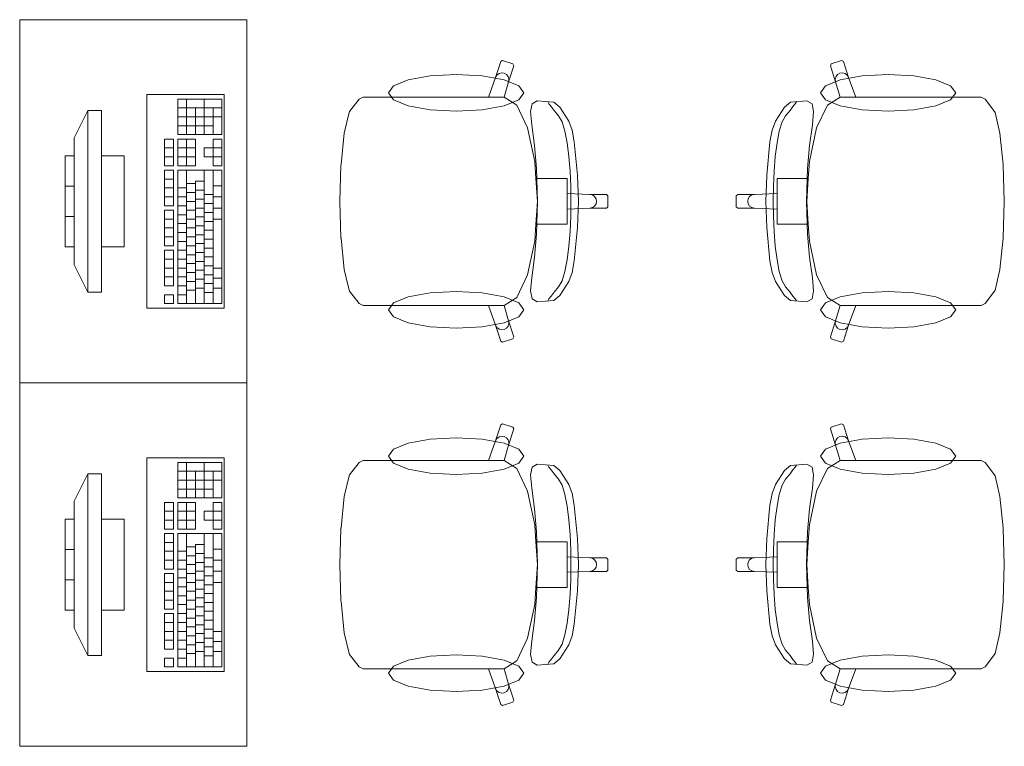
# Model space of a CAD drawing. Header units: millimetres. Extents: x -34676 to 172266, y 39940 to 476087.
# Tile 187 of 256: x 37997 to 40165, y 353093 to 354693. Entities that reach past the tile are written whole.
import ezdxf

# ---------------------------------------------------------------- set-up
doc = ezdxf.new("R2010")
doc.units = ezdxf.units.MM
doc.header["$MEASUREMENT"] = 0
doc.layers.add('#podkład', color=252, linetype='Continuous')
doc.layers.add('Wnętrze - Umeblowanie', color=7, linetype='Continuous')

# ---------------------------------------------------------------- blocks, each defined once
blk = doc.blocks.new('kjghgg')
at = {"layer": 'Wnętrze - Umeblowanie', "color": 252, "linetype": 'Continuous', "lineweight": 13, "ltscale": 100}
for p, q in [((-106388.6, 479180.1), (-106388.6, 479980.1)), ((-106388.6, 479980.1), (-105888.6, 479980.1)), ((-105888.6, 479980.1), (-105888.6, 479180.1)), ((-105340.7, 479852.8), (-105329.3, 479888.2)), ((-105329.3, 479888.2), (-105325.5, 479890.1)), ((-105325.5, 479890.1), (-105302.8, 479882.6)), ((-105302.8, 479882.6), (-105300.8, 479878.8)), ((-104601.6, 479882.6), (-104603.6, 479878.8)), ((-104578.9, 479890.1), (-104601.6, 479882.6)), ((-104575.1, 479888.2), (-104578.9, 479890.1)), ((-104563.7, 479852.8), (-104575.1, 479888.2)), ((-105337.8, 479857.9), (-105333.3, 479861.5)), ((-105333.3, 479861.5), (-105327.6, 479863.1)), ((-105327.6, 479863.1), (-105321.8, 479862.5)), ((-105321.8, 479862.5), (-105316.8, 479859.6)), ((-105300.8, 479878.8), (-105312.2, 479843.4)), ((-104603.6, 479878.8), (-104592.2, 479843.4)), ((-104582.6, 479862.5), (-104587.7, 479859.6)), ((-104576.8, 479863.1), (-104582.6, 479862.5)), ((-104571.2, 479861.5), (-104576.8, 479863.1)), ((-104566.6, 479857.9), (-104571.2, 479861.5)), ((-105565.4, 479834.5), (-105533.1, 479847.6)), ((-105533.1, 479847.6), (-105484.7, 479856.3)), ((-105484.7, 479856.3), (-105427.7, 479859.4)), ((-105427.7, 479859.4), (-105370.7, 479856.3)), ((-105370.7, 479856.3), (-105322.3, 479847.6)), ((-105356.4, 479809.4), (-105340.7, 479852.8)), ((-105340.7, 479852.8), (-105337.8, 479857.9)), ((-105322.3, 479847.6), (-105290, 479834.5)), ((-105312.2, 479843.4), (-105321.9, 479809.3)), ((-105316.8, 479859.6), (-105313.1, 479854.9)), ((-105313.1, 479854.9), (-105311.6, 479849.3)), ((-105311.6, 479849.3), (-105312.2, 479843.4)), ((-104582.1, 479847.6), (-104614.4, 479834.5)), ((-104591.3, 479854.9), (-104592.9, 479849.3)), ((-104592.9, 479849.3), (-104592.2, 479843.4)), ((-104592.2, 479843.4), (-104582.5, 479809.3)), ((-104587.7, 479859.6), (-104591.3, 479854.9)), ((-104533.7, 479856.3), (-104582.1, 479847.6)), ((-104563.7, 479852.8), (-104566.6, 479857.9)), ((-104548, 479809.4), (-104563.7, 479852.8)), ((-104476.7, 479859.4), (-104533.7, 479856.3)), ((-104419.7, 479856.3), (-104476.7, 479859.4)), ((-104371.3, 479847.6), (-104419.7, 479856.3)), ((-104339, 479834.5), (-104371.3, 479847.6)), ((-105576.7, 479819.1), (-105565.4, 479834.5)), ((-105565.4, 479803.7), (-105576.7, 479819.1)), ((-105290, 479834.5), (-105278.7, 479819.1)), ((-105278.7, 479819.1), (-105290, 479803.7)), ((-104614.4, 479834.5), (-104625.7, 479819.1)), ((-104625.7, 479819.1), (-104614.4, 479803.7)), ((-104327.7, 479819.1), (-104339, 479834.5)), ((-104339, 479803.7), (-104327.7, 479819.1)), ((-105938.6, 479815.1), (-106108.6, 479815.1)), ((-106108.6, 479815.1), (-106108.6, 479345.1)), ((-105943.5, 479805.3), (-106040.5, 479805.3)), ((-106040.5, 479805.3), (-106040.5, 479727)), ((-106021.1, 479727), (-106021.1, 479805.3)), ((-105982.3, 479727), (-105982.3, 479805.3)), ((-105943.5, 479727), (-105943.5, 479805.3)), ((-105938.6, 479345.1), (-105938.6, 479815.1)), ((-105662.4, 479778), (-105641.2, 479804.8)), ((-105641.2, 479804.8), (-105632.6, 479809.4)), ((-105632.6, 479809.4), (-105601.6, 479809.4)), ((-105601.6, 479809.4), (-105565.5, 479809.4)), ((-105565.5, 479809.4), (-105356.4, 479809.4)), ((-105533.1, 479790.7), (-105565.4, 479803.7)), ((-105322.1, 479809.4), (-105356.4, 479809.4)), ((-105290, 479803.7), (-105322.3, 479790.7)), ((-105322.1, 479809.4), (-105321.9, 479809.3)), ((-105321.9, 479809.3), (-105294.1, 479791.9)), ((-105260.5, 479794.8), (-105249, 479801.5)), ((-105249, 479801.5), (-105212.9, 479798.2)), ((-105223.4, 479795.1), (-105226.1, 479798.9)), ((-105212.9, 479798.2), (-105199.7, 479787.7)), ((-104691.5, 479798.2), (-104704.7, 479787.7)), ((-104655.4, 479801.5), (-104691.5, 479798.2)), ((-104681, 479795.1), (-104678.4, 479798.9)), ((-104643.9, 479794.8), (-104655.4, 479801.5)), ((-104614.4, 479803.7), (-104582.1, 479790.7)), ((-104582.5, 479809.3), (-104610.3, 479791.9)), ((-104582.3, 479809.4), (-104582.5, 479809.3)), ((-104582.3, 479809.4), (-104548, 479809.4)), ((-104338.9, 479809.4), (-104548, 479809.4)), ((-104371.3, 479790.7), (-104339, 479803.7)), ((-104302.9, 479809.4), (-104338.9, 479809.4)), ((-104271.8, 479809.4), (-104302.9, 479809.4)), ((-104263.2, 479804.8), (-104271.8, 479809.4)), ((-104242.1, 479778), (-104263.2, 479804.8)), ((-106238.6, 479780.1), (-106268.6, 479720.1)), ((-106208.6, 479780.1), (-106238.6, 479780.1)), ((-106238.6, 479780.1), (-106238.6, 479380.1)), ((-106208.6, 479380.1), (-106208.6, 479780.1)), ((-105943.5, 479785.7), (-106040.5, 479785.7)), ((-106001.7, 479727), (-106001.7, 479785.7)), ((-105962.9, 479727), (-105962.9, 479785.7)), ((-105673.9, 479730), (-105663.2, 479775.9)), ((-105663.2, 479775.9), (-105662.4, 479778)), ((-105484.7, 479781.9), (-105533.1, 479790.7)), ((-105427.7, 479778.9), (-105484.7, 479781.9)), ((-105370.7, 479781.9), (-105427.7, 479778.9)), ((-105322.3, 479790.7), (-105370.7, 479781.9)), ((-105294.1, 479791.9), (-105270.3, 479742.2)), ((-105263.6, 479777.6), (-105260.5, 479794.8)), ((-105261, 479748.7), (-105263.6, 479777.6)), ((-105218.3, 479788.9), (-105223.4, 479795.1)), ((-105212.1, 479779.8), (-105218.3, 479788.9)), ((-105202.1, 479768.1), (-105212.1, 479779.8)), ((-105199.7, 479787.7), (-105179.6, 479756.6)), ((-104704.7, 479787.7), (-104724.8, 479756.6)), ((-104702.3, 479768.1), (-104692.3, 479779.8)), ((-104692.3, 479779.8), (-104686.1, 479788.9)), ((-104686.1, 479788.9), (-104681, 479795.1)), ((-104640.8, 479777.6), (-104643.9, 479794.8)), ((-104643.4, 479748.7), (-104640.8, 479777.6)), ((-104610.3, 479791.9), (-104634.1, 479742.2)), ((-104582.1, 479790.7), (-104533.7, 479781.9)), ((-104533.7, 479781.9), (-104476.7, 479778.9)), ((-104476.7, 479778.9), (-104419.7, 479781.9)), ((-104419.7, 479781.9), (-104371.3, 479790.7)), ((-104241.2, 479775.9), (-104242.1, 479778)), ((-104230.5, 479730), (-104241.2, 479775.9)), ((-105943.5, 479766.2), (-106040.5, 479766.2)), ((-105194.4, 479754.9), (-105202.1, 479768.1)), ((-105188.1, 479734.6), (-105194.4, 479754.9)), ((-105179.6, 479756.6), (-105172.4, 479736.7)), ((-104724.8, 479756.6), (-104732, 479736.7)), ((-104716.3, 479734.6), (-104710, 479754.9)), ((-104710, 479754.9), (-104702.3, 479768.1)), ((-105962.9, 479746.6), (-106040.5, 479746.6)), ((-105270.3, 479742.2), (-105254.4, 479667.9)), ((-105255.1, 479703.3), (-105261, 479748.7)), ((-105183.2, 479708.6), (-105188.1, 479734.6)), ((-105172.4, 479736.7), (-105167.6, 479710.8)), ((-104732, 479736.7), (-104736.8, 479710.8)), ((-104721.2, 479708.6), (-104716.3, 479734.6)), ((-104634.1, 479742.2), (-104650, 479667.9)), ((-104649.3, 479703.3), (-104643.4, 479748.7)), ((-106268.6, 479440.1), (-106268.6, 479720.1)), ((-106050.2, 479717.2), (-106069.6, 479717.2)), ((-106069.6, 479717.2), (-106069.6, 479658.4)), ((-106050.2, 479658.4), (-106050.2, 479717.2)), ((-106040.5, 479727), (-105943.5, 479727)), ((-106001.7, 479717.2), (-106040.5, 479717.2)), ((-106040.5, 479717.2), (-106040.5, 479658.4)), ((-106021.1, 479658.4), (-106021.1, 479717.2)), ((-106001.7, 479658.4), (-106001.7, 479717.2)), ((-105943.5, 479717.2), (-105962.9, 479717.2)), ((-105962.9, 479717.2), (-105962.9, 479697.6)), ((-105943.5, 479658.4), (-105943.5, 479717.2)), ((-105681.1, 479661.2), (-105673.9, 479730)), ((-105167.6, 479710.8), (-105160.6, 479637.6)), ((-104736.8, 479710.8), (-104743.8, 479637.6)), ((-104223.3, 479661.2), (-104230.5, 479730)), ((-106050.2, 479697.6), (-106069.6, 479697.6)), ((-106001.7, 479697.6), (-106040.5, 479697.6)), ((-105962.9, 479697.6), (-105982.3, 479697.6)), ((-105982.3, 479697.6), (-105982.3, 479678)), ((-105943.5, 479697.6), (-105962.9, 479697.6)), ((-105962.9, 479678), (-105962.9, 479697.6)), ((-105250.5, 479652.4), (-105255.1, 479703.3)), ((-105179.5, 479678.7), (-105183.2, 479708.6)), ((-104724.9, 479678.7), (-104721.2, 479708.6)), ((-104653.9, 479652.4), (-104649.3, 479703.3)), ((-106268.6, 479680.1), (-106288.6, 479680.1)), ((-106288.6, 479680.1), (-106288.6, 479480.1)), ((-106268.6, 479480.1), (-106268.6, 479680.1)), ((-106158.6, 479680.1), (-106208.6, 479680.1)), ((-106208.6, 479680.1), (-106208.6, 479480.1)), ((-106158.6, 479480.1), (-106158.6, 479680.1)), ((-106050.2, 479678), (-106069.6, 479678)), ((-106001.7, 479678), (-106040.5, 479678)), ((-105982.3, 479678), (-105962.9, 479678)), ((-105962.9, 479678), (-105962.9, 479658.4)), ((-105943.5, 479678), (-105962.9, 479678)), ((-105254.4, 479667.9), (-105252, 479630.4)), ((-105176.9, 479646.2), (-105179.5, 479678.7)), ((-104727.5, 479646.2), (-104724.9, 479678.7)), ((-104650, 479667.9), (-104652.4, 479630.4)), ((-106069.6, 479658.4), (-106050.2, 479658.4)), ((-106050.2, 479648.7), (-106069.6, 479648.7)), ((-106069.6, 479648.7), (-106069.6, 479570.3)), ((-106050.2, 479570.3), (-106050.2, 479648.7)), ((-106040.5, 479658.4), (-106001.7, 479658.4)), ((-105943.5, 479648.7), (-106040.5, 479648.7)), ((-106040.5, 479648.7), (-106040.5, 479354.9)), ((-106021.1, 479354.9), (-106021.1, 479648.7)), ((-105982.3, 479354.9), (-105982.3, 479648.7)), ((-105962.9, 479658.4), (-105943.5, 479658.4)), ((-105962.9, 479354.9), (-105962.9, 479648.7)), ((-105943.5, 479354.9), (-105943.5, 479648.7)), ((-105683.6, 479580.1), (-105681.2, 479660.1)), ((-105681.2, 479660.1), (-105681.1, 479661.2)), ((-105248.2, 479580.1), (-105250.5, 479652.4)), ((-105175.5, 479612.8), (-105176.9, 479646.2)), ((-104728.9, 479612.8), (-104727.5, 479646.2)), ((-104656.3, 479580.1), (-104653.9, 479652.4)), ((-104223.2, 479660.1), (-104223.3, 479661.2)), ((-104220.8, 479580.1), (-104223.2, 479660.1)), ((-106050.2, 479629.1), (-106069.6, 479629.1)), ((-106001.7, 479354.9), (-106001.7, 479624.2)), ((-105982.3, 479624.2), (-106001.7, 479624.2)), ((-105252, 479630.4), (-105248.8, 479580.1)), ((-105252, 479630.4), (-105213.3, 479630.4)), ((-105213.3, 479630.4), (-105183.4, 479630.4)), ((-105183.4, 479630.4), (-105183.4, 479597)), ((-105160.6, 479637.6), (-105158.4, 479580.1)), ((-104743.8, 479637.6), (-104746, 479580.1)), ((-104691.1, 479630.4), (-104721, 479630.4)), ((-104721, 479630.4), (-104721, 479597)), ((-104652.4, 479630.4), (-104691.1, 479630.4)), ((-104652.4, 479630.4), (-104655.6, 479580.1)), ((-106268.6, 479613.4), (-106288.6, 479613.4)), ((-106050.2, 479609.5), (-106069.6, 479609.5)), ((-106021.1, 479609.5), (-106040.5, 479609.5)), ((-106001.7, 479619.3), (-106021.1, 479619.3)), ((-105982.3, 479604.6), (-106001.7, 479604.6)), ((-105943.5, 479614.4), (-105962.9, 479614.4)), ((-105175, 479580.1), (-105175.5, 479612.8)), ((-104729.4, 479580.1), (-104728.9, 479612.8)), ((-106050.2, 479589.9), (-106069.6, 479589.9)), ((-106021.1, 479589.9), (-106040.5, 479589.9)), ((-106001.7, 479599.7), (-106021.1, 479599.7)), ((-106001.7, 479580.1), (-106021.1, 479580.1)), ((-105982.3, 479585), (-106001.7, 479585)), ((-105962.9, 479594.8), (-105982.3, 479594.8)), ((-105943.5, 479589.9), (-105962.9, 479589.9)), ((-105683.6, 479580.1), (-105681.2, 479500.1)), ((-105252, 479529.8), (-105248.8, 479580.1)), ((-105248.2, 479580.1), (-105250.5, 479507.8)), ((-105183.4, 479597), (-105183.4, 479580.1)), ((-105183.4, 479597), (-105133.5, 479595.2)), ((-105183.4, 479563.2), (-105183.4, 479580.1)), ((-105175, 479580.1), (-105175.5, 479547.4)), ((-105160.6, 479522.6), (-105158.4, 479580.1)), ((-105133.5, 479595.2), (-105127.8, 479594.1)), ((-105133.5, 479595.2), (-105096.6, 479595.2)), ((-105127.8, 479594.1), (-105123, 479590.8)), ((-105123, 479590.8), (-105119.7, 479585.9)), ((-105119.7, 479585.9), (-105118.6, 479580.1)), ((-105119.7, 479574.3), (-105118.6, 479580.1)), ((-105096.6, 479595.2), (-105093.6, 479592.2)), ((-105093.6, 479592.2), (-105093.6, 479580.1)), ((-105093.6, 479568), (-105093.6, 479580.1)), ((-104807.8, 479595.2), (-104810.8, 479592.2)), ((-104810.8, 479592.2), (-104810.8, 479580.1)), ((-104810.8, 479568), (-104810.8, 479580.1)), ((-104770.9, 479595.2), (-104807.8, 479595.2)), ((-104784.7, 479585.9), (-104785.8, 479580.1)), ((-104784.7, 479574.3), (-104785.8, 479580.1)), ((-104781.5, 479590.8), (-104784.7, 479585.9)), ((-104776.6, 479594.1), (-104781.5, 479590.8)), ((-104770.9, 479595.2), (-104776.6, 479594.1)), ((-104721, 479597), (-104770.9, 479595.2)), ((-104743.8, 479522.6), (-104746, 479580.1)), ((-104729.4, 479580.1), (-104728.9, 479547.4)), ((-104721, 479597), (-104721, 479580.1)), ((-104721, 479563.2), (-104721, 479580.1)), ((-104656.3, 479580.1), (-104653.9, 479507.8)), ((-104652.4, 479529.8), (-104655.6, 479580.1)), ((-104220.8, 479580.1), (-104223.2, 479500.1)), ((-106069.6, 479570.3), (-106050.2, 479570.3)), ((-106050.2, 479560.5), (-106069.6, 479560.5)), ((-106069.6, 479560.5), (-106069.6, 479482.2)), ((-106050.2, 479482.2), (-106050.2, 479560.5)), ((-106021.1, 479570.3), (-106040.5, 479570.3)), ((-106001.7, 479560.5), (-106021.1, 479560.5)), ((-105982.3, 479565.4), (-106001.7, 479565.4)), ((-105962.9, 479575.2), (-105982.3, 479575.2)), ((-105943.5, 479565.4), (-105962.9, 479565.4)), ((-105183.4, 479563.2), (-105133.5, 479565)), ((-105183.4, 479529.8), (-105183.4, 479563.2)), ((-105133.5, 479565), (-105127.8, 479566.2)), ((-105133.5, 479565), (-105096.6, 479565)), ((-105127.8, 479566.2), (-105123, 479569.4)), ((-105123, 479569.4), (-105119.7, 479574.3)), ((-105096.6, 479565), (-105093.6, 479568)), ((-104807.8, 479565), (-104810.8, 479568)), ((-104770.9, 479565), (-104807.8, 479565)), ((-104781.5, 479569.4), (-104784.7, 479574.3)), ((-104776.6, 479566.2), (-104781.5, 479569.4)), ((-104770.9, 479565), (-104776.6, 479566.2)), ((-104721, 479563.2), (-104770.9, 479565)), ((-104721, 479529.8), (-104721, 479563.2)), ((-106268.6, 479546.8), (-106288.6, 479546.8)), ((-106050.2, 479540.9), (-106069.6, 479540.9)), ((-106021.1, 479550.7), (-106040.5, 479550.7)), ((-106001.7, 479540.9), (-106021.1, 479540.9)), ((-105982.3, 479545.8), (-106001.7, 479545.8)), ((-105962.9, 479555.6), (-105982.3, 479555.6)), ((-105962.9, 479536), (-105982.3, 479536)), ((-105943.5, 479540.9), (-105962.9, 479540.9)), ((-105175.5, 479547.4), (-105176.9, 479514)), ((-104728.9, 479547.4), (-104727.5, 479514)), ((-106050.2, 479521.4), (-106069.6, 479521.4)), ((-106021.1, 479531.2), (-106040.5, 479531.2)), ((-106001.7, 479521.4), (-106021.1, 479521.4)), ((-105982.3, 479526.3), (-106001.7, 479526.3)), ((-105962.9, 479516.5), (-105982.3, 479516.5)), ((-105254.4, 479492.4), (-105252, 479529.8)), ((-105252, 479529.8), (-105213.3, 479529.8)), ((-105213.3, 479529.8), (-105183.4, 479529.8)), ((-105176.9, 479514), (-105179.5, 479481.6)), ((-105167.6, 479449.4), (-105160.6, 479522.6)), ((-104736.8, 479449.4), (-104743.8, 479522.6)), ((-104727.5, 479514), (-104724.9, 479481.6)), ((-104691.1, 479529.8), (-104721, 479529.8)), ((-104652.4, 479529.8), (-104691.1, 479529.8)), ((-104650, 479492.4), (-104652.4, 479529.8)), ((-106050.2, 479501.8), (-106069.6, 479501.8)), ((-106021.1, 479511.6), (-106040.5, 479511.6)), ((-106001.7, 479501.8), (-106021.1, 479501.8)), ((-105982.3, 479506.7), (-106001.7, 479506.7)), ((-105962.9, 479496.9), (-105982.3, 479496.9)), ((-105681.2, 479500.1), (-105681.1, 479499)), ((-105681.1, 479499), (-105673.9, 479430.3)), ((-105270.3, 479418), (-105254.4, 479492.4)), ((-105250.5, 479507.8), (-105255.1, 479456.9)), ((-104653.9, 479507.8), (-104649.3, 479456.9)), ((-104634.1, 479418), (-104650, 479492.4)), ((-104223.3, 479499), (-104230.5, 479430.3)), ((-104223.2, 479500.1), (-104223.3, 479499)), ((-106288.6, 479480.1), (-106268.6, 479480.1)), ((-106208.6, 479480.1), (-106158.6, 479480.1)), ((-106069.6, 479482.2), (-106050.2, 479482.2)), ((-106050.2, 479472.4), (-106069.6, 479472.4)), ((-106069.6, 479472.4), (-106069.6, 479394.1)), ((-106050.2, 479394.1), (-106050.2, 479472.4)), ((-106021.1, 479492), (-106040.5, 479492)), ((-106021.1, 479472.4), (-106040.5, 479472.4)), ((-106001.7, 479482.2), (-106021.1, 479482.2)), ((-105982.3, 479487.1), (-106001.7, 479487.1)), ((-105962.9, 479477.3), (-105982.3, 479477.3)), ((-105179.5, 479481.6), (-105183.2, 479451.6)), ((-104724.9, 479481.6), (-104721.2, 479451.6)), ((-106050.2, 479452.8), (-106069.6, 479452.8)), ((-106021.1, 479452.8), (-106040.5, 479452.8)), ((-106001.7, 479462.6), (-106021.1, 479462.6)), ((-105982.3, 479467.5), (-106001.7, 479467.5)), ((-105962.9, 479457.7), (-105982.3, 479457.7)), ((-105255.1, 479456.9), (-105261, 479411.6)), ((-105183.2, 479451.6), (-105188.1, 479425.6)), ((-105172.4, 479423.5), (-105167.6, 479449.4)), ((-104732, 479423.5), (-104736.8, 479449.4)), ((-104721.2, 479451.6), (-104716.3, 479425.6)), ((-104649.3, 479456.9), (-104643.4, 479411.6)), ((-106238.6, 479380.1), (-106268.6, 479440.1)), ((-106050.2, 479433.2), (-106069.6, 479433.2)), ((-106021.1, 479433.2), (-106040.5, 479433.2)), ((-106001.7, 479443), (-106021.1, 479443)), ((-105982.3, 479447.9), (-106001.7, 479447.9)), ((-105982.3, 479428.3), (-106001.7, 479428.3)), ((-105962.9, 479438.1), (-105982.3, 479438.1)), ((-105943.5, 479433.2), (-105962.9, 479433.2)), ((-105673.9, 479430.3), (-105663.2, 479384.3)), ((-104230.5, 479430.3), (-104241.2, 479384.3)), ((-106050.2, 479413.7), (-106069.6, 479413.7)), ((-106021.1, 479413.7), (-106040.5, 479413.7)), ((-106001.7, 479423.4), (-106021.1, 479423.4)), ((-105982.3, 479408.8), (-106001.7, 479408.8)), ((-105962.9, 479418.5), (-105982.3, 479418.5)), ((-105943.5, 479411.2), (-105962.9, 479411.2)), ((-105294.1, 479368.3), (-105270.3, 479418)), ((-105261, 479411.6), (-105263.6, 479382.7)), ((-105188.1, 479425.6), (-105194.4, 479405.3)), ((-105179.6, 479403.6), (-105172.4, 479423.5)), ((-104724.8, 479403.6), (-104732, 479423.5)), ((-104716.3, 479425.6), (-104710, 479405.3)), ((-104643.4, 479411.6), (-104640.8, 479382.7)), ((-104610.3, 479368.3), (-104634.1, 479418)), ((-106069.6, 479394.1), (-106050.2, 479394.1)), ((-106021.1, 479394.1), (-106040.5, 479394.1)), ((-106001.7, 479403.9), (-106021.1, 479403.9)), ((-106001.7, 479384.3), (-106021.1, 479384.3)), ((-105982.3, 479389.2), (-106001.7, 479389.2)), ((-105962.9, 479399), (-105982.3, 479399)), ((-105943.5, 479389.2), (-105962.9, 479389.2)), ((-105663.2, 479384.3), (-105662.4, 479382.2)), ((-105202.1, 479392.1), (-105212.1, 479380.4)), ((-105194.4, 479405.3), (-105202.1, 479392.1)), ((-105199.7, 479372.6), (-105179.6, 479403.6)), ((-104704.7, 479372.6), (-104724.8, 479403.6)), ((-104710, 479405.3), (-104702.3, 479392.1)), ((-104702.3, 479392.1), (-104692.3, 479380.4)), ((-104241.2, 479384.3), (-104242.1, 479382.2)), ((-106238.6, 479380.1), (-106208.6, 479380.1)), ((-106050.2, 479374.5), (-106069.6, 479374.5)), ((-106069.6, 479374.5), (-106069.6, 479354.9)), ((-106050.2, 479354.9), (-106050.2, 479374.5)), ((-106021.1, 479374.5), (-106040.5, 479374.5)), ((-105962.9, 479379.4), (-105982.3, 479379.4)), ((-105662.4, 479382.2), (-105641.2, 479355.4)), ((-105533.1, 479369.6), (-105565.4, 479356.5)), ((-105484.7, 479378.3), (-105533.1, 479369.6)), ((-105427.7, 479381.4), (-105484.7, 479378.3)), ((-105370.7, 479378.3), (-105427.7, 479381.4)), ((-105322.3, 479369.6), (-105370.7, 479378.3)), ((-105290, 479356.5), (-105322.3, 479369.6)), ((-105321.9, 479351), (-105294.1, 479368.3)), ((-105263.6, 479382.7), (-105260.5, 479365.4)), ((-105260.5, 479365.4), (-105249, 479358.7)), ((-105223.4, 479365.1), (-105226.1, 479361.3)), ((-105218.3, 479371.4), (-105223.4, 479365.1)), ((-105212.1, 479380.4), (-105218.3, 479371.4)), ((-105212.9, 479362), (-105199.7, 479372.6)), ((-104691.5, 479362), (-104704.7, 479372.6)), ((-104692.3, 479380.4), (-104686.1, 479371.4)), ((-104686.1, 479371.4), (-104681, 479365.1)), ((-104681, 479365.1), (-104678.4, 479361.3)), ((-104643.9, 479365.4), (-104655.4, 479358.7)), ((-104640.8, 479382.7), (-104643.9, 479365.4)), ((-104614.4, 479356.5), (-104582.1, 479369.6)), ((-104582.5, 479351), (-104610.3, 479368.3)), ((-104582.1, 479369.6), (-104533.7, 479378.3)), ((-104533.7, 479378.3), (-104476.7, 479381.4)), ((-104476.7, 479381.4), (-104419.7, 479378.3)), ((-104419.7, 479378.3), (-104371.3, 479369.6)), ((-104371.3, 479369.6), (-104339, 479356.5)), ((-104242.1, 479382.2), (-104263.2, 479355.4)), ((-106108.6, 479345.1), (-105938.6, 479345.1)), ((-106069.6, 479354.9), (-106050.2, 479354.9)), ((-106040.5, 479354.9), (-105943.5, 479354.9)), ((-105641.2, 479355.4), (-105632.6, 479350.8)), ((-105632.6, 479350.8), (-105601.6, 479350.8)), ((-105601.6, 479350.8), (-105565.5, 479350.8)), ((-105565.4, 479356.5), (-105576.7, 479341.1)), ((-105576.7, 479341.1), (-105565.4, 479325.7)), ((-105565.5, 479350.8), (-105356.4, 479350.8)), ((-105322.1, 479350.8), (-105356.4, 479350.8)), ((-105356.4, 479350.8), (-105340.7, 479307.5)), ((-105322.1, 479350.8), (-105321.9, 479351)), ((-105312.2, 479316.8), (-105321.9, 479351)), ((-105278.7, 479341.1), (-105290, 479356.5)), ((-105290, 479325.7), (-105278.7, 479341.1)), ((-105249, 479358.7), (-105212.9, 479362)), ((-104655.4, 479358.7), (-104691.5, 479362)), ((-104625.7, 479341.1), (-104614.4, 479356.5)), ((-104614.4, 479325.7), (-104625.7, 479341.1)), ((-104592.2, 479316.8), (-104582.5, 479351)), ((-104582.3, 479350.8), (-104582.5, 479351)), ((-104582.3, 479350.8), (-104548, 479350.8)), ((-104548, 479350.8), (-104563.7, 479307.5)), ((-104338.9, 479350.8), (-104548, 479350.8)), ((-104339, 479356.5), (-104327.7, 479341.1)), ((-104327.7, 479341.1), (-104339, 479325.7)), ((-104302.9, 479350.8), (-104338.9, 479350.8)), ((-104271.8, 479350.8), (-104302.9, 479350.8)), ((-104263.2, 479355.4), (-104271.8, 479350.8)), ((-105565.4, 479325.7), (-105533.1, 479312.6)), ((-105322.3, 479312.6), (-105290, 479325.7)), ((-104582.1, 479312.6), (-104614.4, 479325.7)), ((-104339, 479325.7), (-104371.3, 479312.6)), ((-105533.1, 479312.6), (-105484.7, 479303.9)), ((-105484.7, 479303.9), (-105427.7, 479300.9)), ((-105427.7, 479300.9), (-105370.7, 479303.9)), ((-105370.7, 479303.9), (-105322.3, 479312.6)), ((-105340.7, 479307.5), (-105337.8, 479302.3)), ((-105340.7, 479307.5), (-105329.3, 479272.1)), ((-105337.8, 479302.3), (-105333.3, 479298.7)), ((-105333.3, 479298.7), (-105327.6, 479297.1)), ((-105327.6, 479297.1), (-105321.8, 479297.8)), ((-105321.8, 479297.8), (-105316.8, 479300.6)), ((-105316.8, 479300.6), (-105313.1, 479305.3)), ((-105313.1, 479305.3), (-105311.6, 479310.9)), ((-105311.6, 479310.9), (-105312.2, 479316.8)), ((-105300.8, 479281.4), (-105312.2, 479316.8)), ((-104603.6, 479281.4), (-104592.2, 479316.8)), ((-104592.9, 479310.9), (-104592.2, 479316.8)), ((-104591.3, 479305.3), (-104592.9, 479310.9)), ((-104587.7, 479300.6), (-104591.3, 479305.3)), ((-104582.6, 479297.8), (-104587.7, 479300.6)), ((-104576.8, 479297.1), (-104582.6, 479297.8)), ((-104533.7, 479303.9), (-104582.1, 479312.6)), ((-104571.2, 479298.7), (-104576.8, 479297.1)), ((-104563.7, 479307.5), (-104575.1, 479272.1)), ((-104566.6, 479302.3), (-104571.2, 479298.7)), ((-104563.7, 479307.5), (-104566.6, 479302.3)), ((-104476.7, 479300.9), (-104533.7, 479303.9)), ((-104419.7, 479303.9), (-104476.7, 479300.9)), ((-104371.3, 479312.6), (-104419.7, 479303.9)), ((-105325.5, 479270.1), (-105302.8, 479277.6)), ((-105302.8, 479277.6), (-105300.8, 479281.4)), ((-104601.6, 479277.6), (-104603.6, 479281.4)), ((-104578.9, 479270.1), (-104601.6, 479277.6)), ((-105329.3, 479272.1), (-105325.5, 479270.1)), ((-104575.1, 479272.1), (-104578.9, 479270.1)), ((-106388.6, 478380.1), (-106388.6, 479180.1)), ((-106388.6, 479180.1), (-105888.6, 479180.1)), ((-105888.6, 479180.1), (-106388.6, 479180.1)), ((-105888.6, 479180.1), (-105888.6, 478380.1)), ((-105340.7, 479052.8), (-105329.3, 479088.2)), ((-105329.3, 479088.2), (-105325.5, 479090.1)), ((-105325.5, 479090.1), (-105302.8, 479082.6)), ((-105302.8, 479082.6), (-105300.8, 479078.8)), ((-104601.6, 479082.6), (-104603.6, 479078.8)), ((-104578.9, 479090.1), (-104601.6, 479082.6)), ((-104575.1, 479088.2), (-104578.9, 479090.1)), ((-104563.7, 479052.8), (-104575.1, 479088.2)), ((-105484.7, 479056.3), (-105427.7, 479059.4)), ((-105427.7, 479059.4), (-105370.7, 479056.3)), ((-105337.8, 479057.9), (-105333.3, 479061.5)), ((-105333.3, 479061.5), (-105327.6, 479063.1)), ((-105327.6, 479063.1), (-105321.8, 479062.5)), ((-105321.8, 479062.5), (-105316.8, 479059.6)), ((-105316.8, 479059.6), (-105313.1, 479054.9)), ((-105300.8, 479078.8), (-105312.2, 479043.4)), ((-104603.6, 479078.8), (-104592.2, 479043.4)), ((-104587.7, 479059.6), (-104591.3, 479054.9)), ((-104582.6, 479062.5), (-104587.7, 479059.6)), ((-104576.8, 479063.1), (-104582.6, 479062.5)), ((-104571.2, 479061.5), (-104576.8, 479063.1)), ((-104566.6, 479057.9), (-104571.2, 479061.5)), ((-104476.7, 479059.4), (-104533.7, 479056.3)), ((-104419.7, 479056.3), (-104476.7, 479059.4)), ((-105565.4, 479034.5), (-105533.1, 479047.6)), ((-105533.1, 479047.6), (-105484.7, 479056.3)), ((-105370.7, 479056.3), (-105322.3, 479047.6)), ((-105356.4, 479009.4), (-105340.7, 479052.8)), ((-105340.7, 479052.8), (-105337.8, 479057.9)), ((-105322.3, 479047.6), (-105290, 479034.5)), ((-105312.2, 479043.4), (-105321.9, 479009.3)), ((-105313.1, 479054.9), (-105311.6, 479049.3)), ((-105311.6, 479049.3), (-105312.2, 479043.4)), ((-104582.1, 479047.6), (-104614.4, 479034.5)), ((-104591.3, 479054.9), (-104592.9, 479049.3)), ((-104592.9, 479049.3), (-104592.2, 479043.4)), ((-104592.2, 479043.4), (-104582.5, 479009.3)), ((-104533.7, 479056.3), (-104582.1, 479047.6)), ((-104563.7, 479052.8), (-104566.6, 479057.9)), ((-104548, 479009.4), (-104563.7, 479052.8)), ((-104371.3, 479047.6), (-104419.7, 479056.3)), ((-104339, 479034.5), (-104371.3, 479047.6)), ((-105576.7, 479019.1), (-105565.4, 479034.5)), ((-105565.4, 479003.7), (-105576.7, 479019.1)), ((-105290, 479034.5), (-105278.7, 479019.1)), ((-105278.7, 479019.1), (-105290, 479003.7)), ((-104614.4, 479034.5), (-104625.7, 479019.1)), ((-104625.7, 479019.1), (-104614.4, 479003.7)), ((-104327.7, 479019.1), (-104339, 479034.5)), ((-104339, 479003.7), (-104327.7, 479019.1)), ((-105938.6, 479015.1), (-106108.6, 479015.1)), ((-106108.6, 479015.1), (-106108.6, 478545.1)), ((-105943.5, 479005.3), (-106040.5, 479005.3)), ((-106040.5, 479005.3), (-106040.5, 478927)), ((-106021.1, 478927), (-106021.1, 479005.3)), ((-105982.3, 478927), (-105982.3, 479005.3)), ((-105943.5, 478927), (-105943.5, 479005.3)), ((-105938.6, 478545.1), (-105938.6, 479015.1)), ((-105662.4, 478978), (-105641.2, 479004.8)), ((-105641.2, 479004.8), (-105632.6, 479009.4)), ((-105632.6, 479009.4), (-105601.6, 479009.4)), ((-105601.6, 479009.4), (-105565.5, 479009.4)), ((-105565.5, 479009.4), (-105356.4, 479009.4)), ((-105533.1, 478990.7), (-105565.4, 479003.7)), ((-105322.1, 479009.4), (-105356.4, 479009.4)), ((-105290, 479003.7), (-105322.3, 478990.7)), ((-105322.1, 479009.4), (-105321.9, 479009.3)), ((-105321.9, 479009.3), (-105294.1, 478991.9)), ((-105263.6, 478977.6), (-105260.5, 478994.8)), ((-105260.5, 478994.8), (-105249, 479001.5)), ((-105249, 479001.5), (-105212.9, 478998.2)), ((-105223.4, 478995.1), (-105226.1, 478998.9)), ((-105218.3, 478988.9), (-105223.4, 478995.1)), ((-105212.9, 478998.2), (-105199.7, 478987.7)), ((-104691.5, 478998.2), (-104704.7, 478987.7)), ((-104655.4, 479001.5), (-104691.5, 478998.2)), ((-104686.1, 478988.9), (-104681, 478995.1)), ((-104681, 478995.1), (-104678.4, 478998.9)), ((-104643.9, 478994.8), (-104655.4, 479001.5)), ((-104640.8, 478977.6), (-104643.9, 478994.8)), ((-104614.4, 479003.7), (-104582.1, 478990.7)), ((-104582.5, 479009.3), (-104610.3, 478991.9)), ((-104582.3, 479009.4), (-104582.5, 479009.3)), ((-104582.3, 479009.4), (-104548, 479009.4)), ((-104338.9, 479009.4), (-104548, 479009.4)), ((-104371.3, 478990.7), (-104339, 479003.7)), ((-104302.9, 479009.4), (-104338.9, 479009.4)), ((-104271.8, 479009.4), (-104302.9, 479009.4)), ((-104263.2, 479004.8), (-104271.8, 479009.4)), ((-104242.1, 478978), (-104263.2, 479004.8)), ((-106238.6, 478980.1), (-106268.6, 478920.1)), ((-106208.6, 478980.1), (-106238.6, 478980.1)), ((-106238.6, 478980.1), (-106238.6, 478580.1)), ((-106208.6, 478580.1), (-106208.6, 478980.1)), ((-105943.5, 478985.7), (-106040.5, 478985.7)), ((-106001.7, 478927), (-106001.7, 478985.7)), ((-105962.9, 478927), (-105962.9, 478985.7)), ((-105673.9, 478930), (-105663.2, 478975.9)), ((-105663.2, 478975.9), (-105662.4, 478978)), ((-105484.7, 478981.9), (-105533.1, 478990.7)), ((-105427.7, 478978.9), (-105484.7, 478981.9)), ((-105370.7, 478981.9), (-105427.7, 478978.9)), ((-105322.3, 478990.7), (-105370.7, 478981.9)), ((-105294.1, 478991.9), (-105270.3, 478942.2)), ((-105261, 478948.7), (-105263.6, 478977.6)), ((-105212.1, 478979.8), (-105218.3, 478988.9)), ((-105202.1, 478968.1), (-105212.1, 478979.8)), ((-105199.7, 478987.7), (-105179.6, 478956.6)), ((-104704.7, 478987.7), (-104724.8, 478956.6)), ((-104702.3, 478968.1), (-104692.3, 478979.8)), ((-104692.3, 478979.8), (-104686.1, 478988.9)), ((-104643.4, 478948.7), (-104640.8, 478977.6)), ((-104610.3, 478991.9), (-104634.1, 478942.2)), ((-104582.1, 478990.7), (-104533.7, 478981.9)), ((-104533.7, 478981.9), (-104476.7, 478978.9)), ((-104476.7, 478978.9), (-104419.7, 478981.9)), ((-104419.7, 478981.9), (-104371.3, 478990.7)), ((-104241.2, 478975.9), (-104242.1, 478978)), ((-104230.5, 478930), (-104241.2, 478975.9)), ((-105943.5, 478966.2), (-106040.5, 478966.2)), ((-105194.4, 478954.9), (-105202.1, 478968.1)), ((-105188.1, 478934.6), (-105194.4, 478954.9)), ((-105179.6, 478956.6), (-105172.4, 478936.7)), ((-104724.8, 478956.6), (-104732, 478936.7)), ((-104716.3, 478934.6), (-104710, 478954.9)), ((-104710, 478954.9), (-104702.3, 478968.1)), ((-105962.9, 478946.6), (-106040.5, 478946.6)), ((-105681.1, 478861.2), (-105673.9, 478930)), ((-105270.3, 478942.2), (-105254.4, 478867.9)), ((-105255.1, 478903.3), (-105261, 478948.7)), ((-105183.2, 478908.6), (-105188.1, 478934.6)), ((-105172.4, 478936.7), (-105167.6, 478910.8)), ((-104732, 478936.7), (-104736.8, 478910.8)), ((-104721.2, 478908.6), (-104716.3, 478934.6)), ((-104634.1, 478942.2), (-104650, 478867.9)), ((-104649.3, 478903.3), (-104643.4, 478948.7)), ((-104223.3, 478861.2), (-104230.5, 478930)), ((-106268.6, 478640.1), (-106268.6, 478920.1)), ((-106050.2, 478917.2), (-106069.6, 478917.2)), ((-106069.6, 478917.2), (-106069.6, 478858.4)), ((-106050.2, 478858.4), (-106050.2, 478917.2)), ((-106040.5, 478927), (-105943.5, 478927)), ((-106001.7, 478917.2), (-106040.5, 478917.2)), ((-106040.5, 478917.2), (-106040.5, 478858.4)), ((-106021.1, 478858.4), (-106021.1, 478917.2)), ((-106001.7, 478858.4), (-106001.7, 478917.2)), ((-105943.5, 478917.2), (-105962.9, 478917.2)), ((-105962.9, 478917.2), (-105962.9, 478897.6)), ((-105943.5, 478858.4), (-105943.5, 478917.2)), ((-105179.5, 478878.7), (-105183.2, 478908.6)), ((-105167.6, 478910.8), (-105160.6, 478837.6)), ((-104736.8, 478910.8), (-104743.8, 478837.6)), ((-104724.9, 478878.7), (-104721.2, 478908.6)), ((-106050.2, 478897.6), (-106069.6, 478897.6)), ((-106001.7, 478897.6), (-106040.5, 478897.6)), ((-105962.9, 478897.6), (-105982.3, 478897.6)), ((-105982.3, 478897.6), (-105982.3, 478878)), ((-105943.5, 478897.6), (-105962.9, 478897.6)), ((-105962.9, 478878), (-105962.9, 478897.6)), ((-105250.5, 478852.4), (-105255.1, 478903.3)), ((-104653.9, 478852.4), (-104649.3, 478903.3)), ((-106268.6, 478880.1), (-106288.6, 478880.1)), ((-106288.6, 478880.1), (-106288.6, 478680.1)), ((-106268.6, 478680.1), (-106268.6, 478880.1)), ((-106158.6, 478880.1), (-106208.6, 478880.1)), ((-106208.6, 478880.1), (-106208.6, 478680.1)), ((-106158.6, 478680.1), (-106158.6, 478880.1)), ((-106050.2, 478878), (-106069.6, 478878)), ((-106001.7, 478878), (-106040.5, 478878)), ((-105982.3, 478878), (-105962.9, 478878)), ((-105962.9, 478878), (-105962.9, 478858.4)), ((-105943.5, 478878), (-105962.9, 478878)), ((-105254.4, 478867.9), (-105252, 478830.4)), ((-105176.9, 478846.2), (-105179.5, 478878.7)), ((-104727.5, 478846.2), (-104724.9, 478878.7)), ((-104650, 478867.9), (-104652.4, 478830.4)), ((-106069.6, 478858.4), (-106050.2, 478858.4)), ((-106050.2, 478848.7), (-106069.6, 478848.7)), ((-106069.6, 478848.7), (-106069.6, 478770.3)), ((-106050.2, 478770.3), (-106050.2, 478848.7)), ((-106040.5, 478858.4), (-106001.7, 478858.4)), ((-105943.5, 478848.7), (-106040.5, 478848.7)), ((-106040.5, 478848.7), (-106040.5, 478554.9)), ((-106021.1, 478554.9), (-106021.1, 478848.7)), ((-105982.3, 478554.9), (-105982.3, 478848.7)), ((-105962.9, 478858.4), (-105943.5, 478858.4)), ((-105962.9, 478554.9), (-105962.9, 478848.7)), ((-105943.5, 478554.9), (-105943.5, 478848.7)), ((-105683.6, 478780.1), (-105681.2, 478860.1)), ((-105681.2, 478860.1), (-105681.1, 478861.2)), ((-105248.2, 478780.1), (-105250.5, 478852.4)), ((-105175.5, 478812.8), (-105176.9, 478846.2)), ((-104728.9, 478812.8), (-104727.5, 478846.2)), ((-104656.3, 478780.1), (-104653.9, 478852.4)), ((-104223.2, 478860.1), (-104223.3, 478861.2)), ((-104220.8, 478780.1), (-104223.2, 478860.1)), ((-106050.2, 478829.1), (-106069.6, 478829.1)), ((-106001.7, 478554.9), (-106001.7, 478824.2)), ((-105982.3, 478824.2), (-106001.7, 478824.2)), ((-105252, 478830.4), (-105248.8, 478780.1)), ((-105252, 478830.4), (-105213.3, 478830.4)), ((-105213.3, 478830.4), (-105183.4, 478830.4)), ((-105183.4, 478830.4), (-105183.4, 478797)), ((-105160.6, 478837.6), (-105158.4, 478780.1)), ((-104743.8, 478837.6), (-104746, 478780.1)), ((-104691.1, 478830.4), (-104721, 478830.4)), ((-104721, 478830.4), (-104721, 478797)), ((-104652.4, 478830.4), (-104691.1, 478830.4)), ((-104652.4, 478830.4), (-104655.6, 478780.1)), ((-106268.6, 478813.4), (-106288.6, 478813.4)), ((-106050.2, 478809.5), (-106069.6, 478809.5)), ((-106021.1, 478809.5), (-106040.5, 478809.5)), ((-106001.7, 478819.3), (-106021.1, 478819.3)), ((-106001.7, 478799.7), (-106021.1, 478799.7)), ((-105982.3, 478804.6), (-106001.7, 478804.6)), ((-105943.5, 478814.4), (-105962.9, 478814.4)), ((-105175, 478780.1), (-105175.5, 478812.8)), ((-104729.4, 478780.1), (-104728.9, 478812.8)), ((-106050.2, 478789.9), (-106069.6, 478789.9)), ((-106021.1, 478789.9), (-106040.5, 478789.9)), ((-106001.7, 478780.1), (-106021.1, 478780.1)), ((-105982.3, 478785), (-106001.7, 478785)), ((-105962.9, 478794.8), (-105982.3, 478794.8)), ((-105943.5, 478789.9), (-105962.9, 478789.9)), ((-105683.6, 478780.1), (-105681.2, 478700.1)), ((-105252, 478729.8), (-105248.8, 478780.1)), ((-105248.2, 478780.1), (-105250.5, 478707.8)), ((-105183.4, 478797), (-105183.4, 478780.1)), ((-105183.4, 478797), (-105133.5, 478795.2)), ((-105183.4, 478763.2), (-105183.4, 478780.1)), ((-105175, 478780.1), (-105175.5, 478747.4)), ((-105160.6, 478722.6), (-105158.4, 478780.1)), ((-105133.5, 478795.2), (-105127.8, 478794.1)), ((-105133.5, 478795.2), (-105096.6, 478795.2)), ((-105127.8, 478794.1), (-105123, 478790.8)), ((-105123, 478790.8), (-105119.7, 478785.9)), ((-105119.7, 478785.9), (-105118.6, 478780.1)), ((-105119.7, 478774.3), (-105118.6, 478780.1)), ((-105096.6, 478795.2), (-105093.6, 478792.2)), ((-105093.6, 478792.2), (-105093.6, 478780.1)), ((-105093.6, 478768), (-105093.6, 478780.1)), ((-104807.8, 478795.2), (-104810.8, 478792.2)), ((-104810.8, 478792.2), (-104810.8, 478780.1)), ((-104810.8, 478768), (-104810.8, 478780.1)), ((-104770.9, 478795.2), (-104807.8, 478795.2)), ((-104784.7, 478785.9), (-104785.8, 478780.1)), ((-104784.7, 478774.3), (-104785.8, 478780.1)), ((-104781.5, 478790.8), (-104784.7, 478785.9)), ((-104776.6, 478794.1), (-104781.5, 478790.8)), ((-104770.9, 478795.2), (-104776.6, 478794.1)), ((-104721, 478797), (-104770.9, 478795.2)), ((-104743.8, 478722.6), (-104746, 478780.1)), ((-104729.4, 478780.1), (-104728.9, 478747.4)), ((-104721, 478797), (-104721, 478780.1)), ((-104721, 478763.2), (-104721, 478780.1)), ((-104656.3, 478780.1), (-104653.9, 478707.8)), ((-104652.4, 478729.8), (-104655.6, 478780.1)), ((-104220.8, 478780.1), (-104223.2, 478700.1)), ((-106069.6, 478770.3), (-106050.2, 478770.3)), ((-106050.2, 478760.5), (-106069.6, 478760.5)), ((-106069.6, 478760.5), (-106069.6, 478682.2)), ((-106050.2, 478682.2), (-106050.2, 478760.5)), ((-106021.1, 478770.3), (-106040.5, 478770.3)), ((-106001.7, 478760.5), (-106021.1, 478760.5)), ((-105982.3, 478765.4), (-106001.7, 478765.4)), ((-105962.9, 478775.2), (-105982.3, 478775.2)), ((-105962.9, 478755.6), (-105982.3, 478755.6)), ((-105943.5, 478765.4), (-105962.9, 478765.4)), ((-105183.4, 478763.2), (-105133.5, 478765)), ((-105183.4, 478729.8), (-105183.4, 478763.2)), ((-105133.5, 478765), (-105127.8, 478766.2)), ((-105133.5, 478765), (-105096.6, 478765)), ((-105127.8, 478766.2), (-105123, 478769.4)), ((-105123, 478769.4), (-105119.7, 478774.3)), ((-105096.6, 478765), (-105093.6, 478768)), ((-104807.8, 478765), (-104810.8, 478768)), ((-104770.9, 478765), (-104807.8, 478765)), ((-104781.5, 478769.4), (-104784.7, 478774.3)), ((-104776.6, 478766.2), (-104781.5, 478769.4)), ((-104770.9, 478765), (-104776.6, 478766.2)), ((-104721, 478763.2), (-104770.9, 478765)), ((-104721, 478729.8), (-104721, 478763.2)), ((-106268.6, 478746.8), (-106288.6, 478746.8)), ((-106050.2, 478740.9), (-106069.6, 478740.9)), ((-106021.1, 478750.7), (-106040.5, 478750.7)), ((-106001.7, 478740.9), (-106021.1, 478740.9)), ((-105982.3, 478745.8), (-106001.7, 478745.8)), ((-105962.9, 478736), (-105982.3, 478736)), ((-105943.5, 478740.9), (-105962.9, 478740.9)), ((-105175.5, 478747.4), (-105176.9, 478714)), ((-104728.9, 478747.4), (-104727.5, 478714)), ((-106050.2, 478721.4), (-106069.6, 478721.4)), ((-106021.1, 478731.2), (-106040.5, 478731.2)), ((-106001.7, 478721.4), (-106021.1, 478721.4)), ((-105982.3, 478726.3), (-106001.7, 478726.3)), ((-105962.9, 478716.5), (-105982.3, 478716.5)), ((-105254.4, 478692.4), (-105252, 478729.8)), ((-105252, 478729.8), (-105213.3, 478729.8)), ((-105213.3, 478729.8), (-105183.4, 478729.8)), ((-105176.9, 478714), (-105179.5, 478681.6)), ((-105167.6, 478649.4), (-105160.6, 478722.6)), ((-104736.8, 478649.4), (-104743.8, 478722.6)), ((-104727.5, 478714), (-104724.9, 478681.6)), ((-104691.1, 478729.8), (-104721, 478729.8)), ((-104652.4, 478729.8), (-104691.1, 478729.8)), ((-104650, 478692.4), (-104652.4, 478729.8)), ((-106050.2, 478701.8), (-106069.6, 478701.8)), ((-106021.1, 478711.6), (-106040.5, 478711.6)), ((-106021.1, 478692), (-106040.5, 478692)), ((-106001.7, 478701.8), (-106021.1, 478701.8)), ((-105982.3, 478706.7), (-106001.7, 478706.7)), ((-105962.9, 478696.9), (-105982.3, 478696.9)), ((-105681.2, 478700.1), (-105681.1, 478699)), ((-105681.1, 478699), (-105673.9, 478630.3)), ((-105270.3, 478618), (-105254.4, 478692.4)), ((-105250.5, 478707.8), (-105255.1, 478656.9)), ((-104653.9, 478707.8), (-104649.3, 478656.9)), ((-104634.1, 478618), (-104650, 478692.4)), ((-104223.3, 478699), (-104230.5, 478630.3)), ((-104223.2, 478700.1), (-104223.3, 478699)), ((-106288.6, 478680.1), (-106268.6, 478680.1)), ((-106208.6, 478680.1), (-106158.6, 478680.1)), ((-106069.6, 478682.2), (-106050.2, 478682.2)), ((-106050.2, 478672.4), (-106069.6, 478672.4)), ((-106069.6, 478672.4), (-106069.6, 478594.1)), ((-106050.2, 478594.1), (-106050.2, 478672.4)), ((-106021.1, 478672.4), (-106040.5, 478672.4)), ((-106001.7, 478682.2), (-106021.1, 478682.2)), ((-105982.3, 478687.1), (-106001.7, 478687.1)), ((-105962.9, 478677.3), (-105982.3, 478677.3)), ((-105179.5, 478681.6), (-105183.2, 478651.6)), ((-104724.9, 478681.6), (-104721.2, 478651.6)), ((-106050.2, 478652.8), (-106069.6, 478652.8)), ((-106021.1, 478652.8), (-106040.5, 478652.8)), ((-106001.7, 478662.6), (-106021.1, 478662.6)), ((-105982.3, 478667.5), (-106001.7, 478667.5)), ((-105982.3, 478647.9), (-106001.7, 478647.9)), ((-105962.9, 478657.7), (-105982.3, 478657.7)), ((-105255.1, 478656.9), (-105261, 478611.6)), ((-105183.2, 478651.6), (-105188.1, 478625.6)), ((-105172.4, 478623.5), (-105167.6, 478649.4)), ((-104732, 478623.5), (-104736.8, 478649.4)), ((-104721.2, 478651.6), (-104716.3, 478625.6)), ((-104649.3, 478656.9), (-104643.4, 478611.6)), ((-106238.6, 478580.1), (-106268.6, 478640.1)), ((-106050.2, 478633.2), (-106069.6, 478633.2)), ((-106021.1, 478633.2), (-106040.5, 478633.2)), ((-106001.7, 478643), (-106021.1, 478643)), ((-105982.3, 478628.3), (-106001.7, 478628.3)), ((-105962.9, 478638.1), (-105982.3, 478638.1)), ((-105943.5, 478633.2), (-105962.9, 478633.2)), ((-105673.9, 478630.3), (-105663.2, 478584.3)), ((-105188.1, 478625.6), (-105194.4, 478605.3)), ((-104716.3, 478625.6), (-104710, 478605.3)), ((-104230.5, 478630.3), (-104241.2, 478584.3)), ((-106050.2, 478613.7), (-106069.6, 478613.7)), ((-106021.1, 478613.7), (-106040.5, 478613.7)), ((-106001.7, 478623.4), (-106021.1, 478623.4)), ((-106001.7, 478603.9), (-106021.1, 478603.9)), ((-105982.3, 478608.8), (-106001.7, 478608.8)), ((-105962.9, 478618.5), (-105982.3, 478618.5)), ((-105943.5, 478611.2), (-105962.9, 478611.2)), ((-105294.1, 478568.3), (-105270.3, 478618)), ((-105261, 478611.6), (-105263.6, 478582.7)), ((-105194.4, 478605.3), (-105202.1, 478592.1)), ((-105199.7, 478572.6), (-105179.6, 478603.6)), ((-105179.6, 478603.6), (-105172.4, 478623.5)), ((-104724.8, 478603.6), (-104732, 478623.5)), ((-104704.7, 478572.6), (-104724.8, 478603.6)), ((-104710, 478605.3), (-104702.3, 478592.1)), ((-104643.4, 478611.6), (-104640.8, 478582.7)), ((-104610.3, 478568.3), (-104634.1, 478618)), ((-106069.6, 478594.1), (-106050.2, 478594.1)), ((-106021.1, 478594.1), (-106040.5, 478594.1)), ((-106001.7, 478584.3), (-106021.1, 478584.3)), ((-105982.3, 478589.2), (-106001.7, 478589.2)), ((-105962.9, 478599), (-105982.3, 478599)), ((-105943.5, 478589.2), (-105962.9, 478589.2)), ((-105663.2, 478584.3), (-105662.4, 478582.2)), ((-105662.4, 478582.2), (-105641.2, 478555.4)), ((-105263.6, 478582.7), (-105260.5, 478565.4)), ((-105202.1, 478592.1), (-105212.1, 478580.4)), ((-104702.3, 478592.1), (-104692.3, 478580.4)), ((-104640.8, 478582.7), (-104643.9, 478565.4)), ((-104242.1, 478582.2), (-104263.2, 478555.4)), ((-104241.2, 478584.3), (-104242.1, 478582.2)), ((-106238.6, 478580.1), (-106208.6, 478580.1)), ((-106050.2, 478574.5), (-106069.6, 478574.5)), ((-106069.6, 478574.5), (-106069.6, 478554.9)), ((-106050.2, 478554.9), (-106050.2, 478574.5)), ((-106021.1, 478574.5), (-106040.5, 478574.5)), ((-105962.9, 478579.4), (-105982.3, 478579.4)), ((-105533.1, 478569.6), (-105565.4, 478556.5)), ((-105484.7, 478578.3), (-105533.1, 478569.6)), ((-105427.7, 478581.4), (-105484.7, 478578.3)), ((-105370.7, 478578.3), (-105427.7, 478581.4)), ((-105322.3, 478569.6), (-105370.7, 478578.3)), ((-105290, 478556.5), (-105322.3, 478569.6)), ((-105321.9, 478551), (-105294.1, 478568.3)), ((-105260.5, 478565.4), (-105249, 478558.7)), ((-105249, 478558.7), (-105212.9, 478562)), ((-105223.4, 478565.1), (-105226.1, 478561.3)), ((-105218.3, 478571.4), (-105223.4, 478565.1)), ((-105212.1, 478580.4), (-105218.3, 478571.4)), ((-105212.9, 478562), (-105199.7, 478572.6)), ((-104691.5, 478562), (-104704.7, 478572.6)), ((-104692.3, 478580.4), (-104686.1, 478571.4)), ((-104655.4, 478558.7), (-104691.5, 478562)), ((-104686.1, 478571.4), (-104681, 478565.1)), ((-104681, 478565.1), (-104678.4, 478561.3)), ((-104643.9, 478565.4), (-104655.4, 478558.7)), ((-104614.4, 478556.5), (-104582.1, 478569.6)), ((-104582.5, 478551), (-104610.3, 478568.3)), ((-104582.1, 478569.6), (-104533.7, 478578.3)), ((-104533.7, 478578.3), (-104476.7, 478581.4)), ((-104476.7, 478581.4), (-104419.7, 478578.3)), ((-104419.7, 478578.3), (-104371.3, 478569.6)), ((-104371.3, 478569.6), (-104339, 478556.5)), ((-106108.6, 478545.1), (-105938.6, 478545.1)), ((-106069.6, 478554.9), (-106050.2, 478554.9)), ((-106040.5, 478554.9), (-105943.5, 478554.9)), ((-105641.2, 478555.4), (-105632.6, 478550.8)), ((-105632.6, 478550.8), (-105601.6, 478550.8)), ((-105601.6, 478550.8), (-105565.5, 478550.8)), ((-105565.4, 478556.5), (-105576.7, 478541.1)), ((-105576.7, 478541.1), (-105565.4, 478525.7)), ((-105565.5, 478550.8), (-105356.4, 478550.8)), ((-105322.1, 478550.8), (-105356.4, 478550.8)), ((-105356.4, 478550.8), (-105340.7, 478507.5)), ((-105322.1, 478550.8), (-105321.9, 478551)), ((-105312.2, 478516.8), (-105321.9, 478551)), ((-105278.7, 478541.1), (-105290, 478556.5)), ((-105290, 478525.7), (-105278.7, 478541.1)), ((-104625.7, 478541.1), (-104614.4, 478556.5)), ((-104614.4, 478525.7), (-104625.7, 478541.1)), ((-104592.2, 478516.8), (-104582.5, 478551)), ((-104582.3, 478550.8), (-104582.5, 478551)), ((-104582.3, 478550.8), (-104548, 478550.8)), ((-104548, 478550.8), (-104563.7, 478507.5)), ((-104338.9, 478550.8), (-104548, 478550.8)), ((-104339, 478556.5), (-104327.7, 478541.1)), ((-104327.7, 478541.1), (-104339, 478525.7)), ((-104302.9, 478550.8), (-104338.9, 478550.8)), ((-104271.8, 478550.8), (-104302.9, 478550.8)), ((-104263.2, 478555.4), (-104271.8, 478550.8)), ((-105565.4, 478525.7), (-105533.1, 478512.6)), ((-105322.3, 478512.6), (-105290, 478525.7)), ((-105311.6, 478510.9), (-105312.2, 478516.8)), ((-105300.8, 478481.4), (-105312.2, 478516.8)), ((-104582.1, 478512.6), (-104614.4, 478525.7)), ((-104603.6, 478481.4), (-104592.2, 478516.8)), ((-104592.9, 478510.9), (-104592.2, 478516.8)), ((-104339, 478525.7), (-104371.3, 478512.6)), ((-105533.1, 478512.6), (-105484.7, 478503.9)), ((-105484.7, 478503.9), (-105427.7, 478500.9)), ((-105427.7, 478500.9), (-105370.7, 478503.9)), ((-105370.7, 478503.9), (-105322.3, 478512.6)), ((-105340.7, 478507.5), (-105337.8, 478502.3)), ((-105340.7, 478507.5), (-105329.3, 478472.1)), ((-105337.8, 478502.3), (-105333.3, 478498.7)), ((-105333.3, 478498.7), (-105327.6, 478497.1)), ((-105327.6, 478497.1), (-105321.8, 478497.8)), ((-105321.8, 478497.8), (-105316.8, 478500.6)), ((-105316.8, 478500.6), (-105313.1, 478505.3)), ((-105313.1, 478505.3), (-105311.6, 478510.9)), ((-104591.3, 478505.3), (-104592.9, 478510.9)), ((-104587.7, 478500.6), (-104591.3, 478505.3)), ((-104582.6, 478497.8), (-104587.7, 478500.6)), ((-104576.8, 478497.1), (-104582.6, 478497.8)), ((-104533.7, 478503.9), (-104582.1, 478512.6)), ((-104571.2, 478498.7), (-104576.8, 478497.1)), ((-104563.7, 478507.5), (-104575.1, 478472.1)), ((-104566.6, 478502.3), (-104571.2, 478498.7)), ((-104563.7, 478507.5), (-104566.6, 478502.3)), ((-104476.7, 478500.9), (-104533.7, 478503.9)), ((-104419.7, 478503.9), (-104476.7, 478500.9)), ((-104371.3, 478512.6), (-104419.7, 478503.9)), ((-105325.5, 478470.1), (-105302.8, 478477.6)), ((-105302.8, 478477.6), (-105300.8, 478481.4)), ((-104601.6, 478477.6), (-104603.6, 478481.4)), ((-104578.9, 478470.1), (-104601.6, 478477.6)), ((-105329.3, 478472.1), (-105325.5, 478470.1)), ((-104575.1, 478472.1), (-104578.9, 478470.1)), ((-105888.6, 478380.1), (-106388.6, 478380.1))]:
    blk.add_line(p, q, dxfattribs=at)

msp = doc.modelspace()

# ---------------------------------------------------------------- block references
at = {"layer": '#podkład'}
msp.add_blockref('kjghgg', (144386, -125287.5), dxfattribs=at)

doc.saveas('drawing.dxf')
